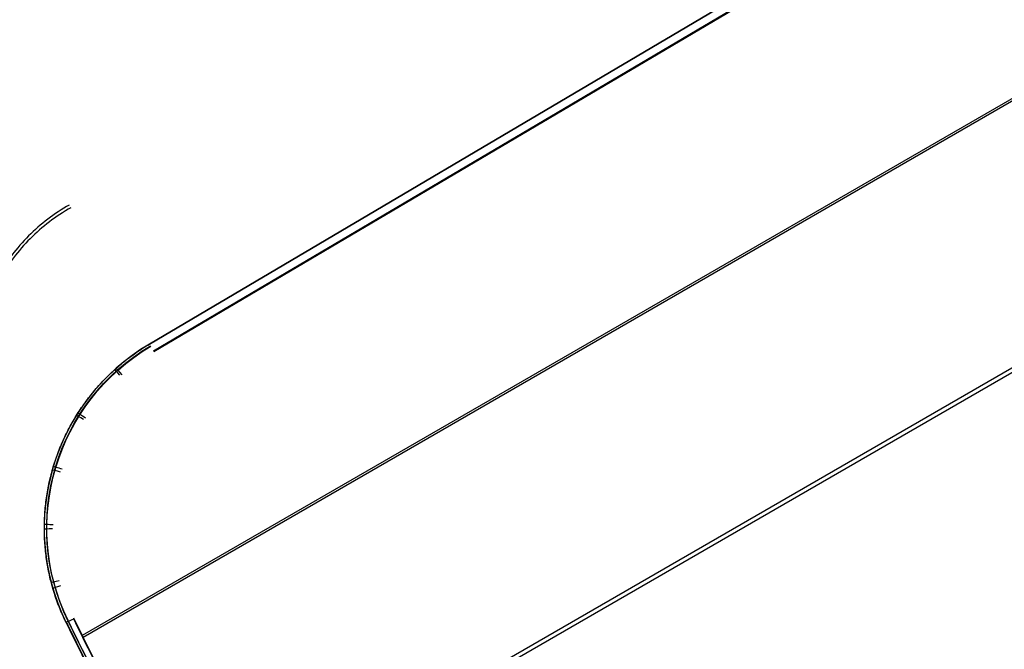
# Model space of a CAD drawing. Extents: x 8195 to 9024, y -2232 to -1505.
# Tile 4 of 42: x 8195 to 8310, y -2166 to -2092. Entities that reach past the tile are written whole.
import ezdxf

# ---------------------------------------------------------------- set-up
doc = ezdxf.new("R2010")
doc.units = 0
doc.layers.add('1', color=7, linetype='CONTINUOUS')

msp = doc.modelspace()

# ---------------------------------------------------------------- linework, layer by layer
at = {"layer": '1', "color": 7}
for p, q in [((8439.11, -1994.88, 66.01), (8209.7, -2130.39, 65.87)), ((8209.7, -2130.39, 65.87), (8439.11, -1994.88, 66.01)), ((8210.21, -2131.25, 66.87), (8439.62, -1995.74, 67.01)), ((8439.64, -1995.78, 67.01), (8210.23, -2131.29, 66.87)), ((8434.8, -1997.42, 59), (8209.7, -2130.39, 58.86)), ((8435.29, -1998.24, 58), (8210.18, -2131.2, 57.86)), ((8453.36, -2019.54, 65.57), (8201.95, -2164.69, 65.57)), ((8448.9, -2021.81, 56.57), (8201.83, -2164.45, 56.57)), ((8210.18, -2131.2, 57.86), (8394.54, -2022.3, 57.97)), ((8214.85, -2188.92, 64.13), (8467.07, -2043.29, 64.13)), ((8214.61, -2188.51, 55.14), (8462.51, -2045.38, 55.14)), ((8209.7, -2130.39, 65.87), (8209.7, -2130.39, 58.86)), ((8199.94, -2162.87, 57.69), (8199.94, -2162.87, 64.7))]:
    msp.add_line(p, q, dxfattribs=at)
at = {"layer": '1', "color": 7, "extrusion": (0.861006, 0.508594, 0.000521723)}
msp.add_lwpolyline([(-6009.68, 62.75), (-6009.69, 62.8), (-6009.7, 62.86), (-6009.7, 62.89), (-6009.71, 62.92), (-6009.72, 62.94), (-6009.72, 62.97), (-6009.73, 63), (-6009.74, 63.02), (-6009.74, 63.05), (-6009.75, 63.07), (-6009.76, 63.09), (-6009.77, 63.12), (-6009.78, 63.14), (-6009.79, 63.16), (-6009.8, 63.19), (-6009.81, 63.21), (-6009.82, 63.23), (-6009.83, 63.25), (-6009.84, 63.27), (-6009.85, 63.29), (-6009.86, 63.31), (-6009.88, 63.33), (-6009.89, 63.35), (-6009.9, 63.37), (-6009.92, 63.39), (-6009.93, 63.41), (-6009.95, 63.42), (-6009.96, 63.44), (-6009.98, 63.46), (-6010, 63.47), (-6010.01, 63.49), (-6010.03, 63.5), (-6010.05, 63.52), (-6010.06, 63.53), (-6010.08, 63.54), (-6010.1, 63.56), (-6010.12, 63.57), (-6010.14, 63.58), (-6010.16, 63.59), (-6010.18, 63.61), (-6010.2, 63.62), (-6010.22, 63.63), (-6010.24, 63.64), (-6010.27, 63.65), (-6010.29, 63.66), (-6010.31, 63.66), (-6010.34, 63.67), (-6010.36, 63.68), (-6010.38, 63.69), (-6010.41, 63.69), (-6010.43, 63.7), (-6010.46, 63.71), (-6010.48, 63.71), (-6010.51, 63.72), (-6010.54, 63.72), (-6010.56, 63.73), (-6010.59, 63.73), (-6010.62, 63.74), (-6010.68, 63.74), (-6010.74, 63.74)], dxfattribs=at)
at = {"layer": '1', "color": 7, "extrusion": (0.861006, 0.508594, 0.000521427)}
msp.add_lwpolyline([(-6009.68, 55.74), (-6009.69, 55.68), (-6009.7, 55.63), (-6009.71, 55.58), (-6009.71, 55.56), (-6009.72, 55.53), (-6009.72, 55.51), (-6009.73, 55.48), (-6009.73, 55.46), (-6009.74, 55.44), (-6009.75, 55.41), (-6009.75, 55.39), (-6009.76, 55.37), (-6009.77, 55.35), (-6009.78, 55.33), (-6009.79, 55.3), (-6009.8, 55.28), (-6009.81, 55.26), (-6009.82, 55.24), (-6009.83, 55.22), (-6009.84, 55.21), (-6009.85, 55.19), (-6009.86, 55.17), (-6009.88, 55.15), (-6009.89, 55.13), (-6009.9, 55.12), (-6009.92, 55.1), (-6009.93, 55.08), (-6009.94, 55.07), (-6009.96, 55.05), (-6009.97, 55.03), (-6009.99, 55.02), (-6010, 55), (-6010.02, 54.99), (-6010.04, 54.98), (-6010.05, 54.96), (-6010.07, 54.95), (-6010.09, 54.94), (-6010.11, 54.92), (-6010.13, 54.91), (-6010.14, 54.9), (-6010.16, 54.89), (-6010.18, 54.88), (-6010.2, 54.87), (-6010.22, 54.86), (-6010.25, 54.85), (-6010.27, 54.84), (-6010.29, 54.83), (-6010.31, 54.82), (-6010.33, 54.81), (-6010.36, 54.8), (-6010.38, 54.8), (-6010.4, 54.79), (-6010.43, 54.78), (-6010.45, 54.78), (-6010.47, 54.77), (-6010.53, 54.76), (-6010.58, 54.75), (-6010.63, 54.74)], dxfattribs=at)
at = {"layer": '1', "color": 7, "extrusion": (0.026168, -0.045324, 0.99863)}
for points in [[(6044.62, -5939.22), (6044.24, -5939.21), (6043.87, -5939.22), (6043.49, -5939.23), (6043.11, -5939.25), (6042.74, -5939.27), (6042.36, -5939.31), (6041.99, -5939.34), (6041.62, -5939.39), (6041.25, -5939.44), (6040.88, -5939.5), (6040.51, -5939.56), (6040.14, -5939.63), (6039.78, -5939.71), (6039.41, -5939.79), (6039.05, -5939.88), (6038.69, -5939.97), (6038.33, -5940.07), (6037.97, -5940.18), (6037.62, -5940.29), (6037.27, -5940.41), (6036.92, -5940.53), (6036.57, -5940.66), (6036.22, -5940.79), (6035.87, -5940.93), (6035.53, -5941.08), (6035.19, -5941.23), (6034.85, -5941.38), (6034.52, -5941.54), (6034.19, -5941.71), (6033.86, -5941.88), (6033.53, -5942.06), (6033.2, -5942.24), (6033, -5942.36), (6032.79, -5942.48), (6032.58, -5942.61), (6032.37, -5942.73), (6032.17, -5942.86), (6031.97, -5942.99), (6031.77, -5943.13), (6031.57, -5943.26), (6031.37, -5943.4), (6031.17, -5943.54), (6030.97, -5943.68), (6030.78, -5943.82), (6030.58, -5943.96), (6030.39, -5944.11), (6030.2, -5944.26), (6030.01, -5944.41), (6029.82, -5944.56), (6029.63, -5944.71), (6029.45, -5944.87), (6029.27, -5945.02), (6029.08, -5945.18), (6028.9, -5945.34), (6028.72, -5945.5), (6028.55, -5945.67), (6028.37, -5945.83), (6028.2, -5946), (6028.02, -5946.17), (6027.85, -5946.34), (6027.68, -5946.51), (6027.51, -5946.69), (6027.35, -5946.86), (6027.18, -5947.04)], [(6044.62, -5939.58), (6044.24, -5939.58), (6043.87, -5939.59), (6043.49, -5939.6), (6043.11, -5939.62), (6042.74, -5939.64), (6042.36, -5939.67), (6041.99, -5939.71), (6041.62, -5939.76), (6041.25, -5939.81), (6040.88, -5939.86), (6040.51, -5939.93), (6040.14, -5940), (6039.78, -5940.07), (6039.41, -5940.15), (6039.05, -5940.24), (6038.69, -5940.34), (6038.33, -5940.44), (6037.97, -5940.54), (6037.62, -5940.65), (6037.27, -5940.77), (6036.92, -5940.89), (6036.57, -5941.02), (6036.22, -5941.16), (6035.88, -5941.3), (6035.53, -5941.44), (6035.19, -5941.59), (6034.85, -5941.75), (6034.52, -5941.91), (6034.19, -5942.08), (6033.86, -5942.25), (6033.53, -5942.43), (6033.2, -5942.61), (6032.98, -5942.74), (6032.75, -5942.87), (6032.52, -5943.01), (6032.3, -5943.15), (6032.08, -5943.29), (6031.86, -5943.43), (6031.64, -5943.58), (6031.42, -5943.73), (6031.2, -5943.88), (6030.99, -5944.03), (6030.78, -5944.19), (6030.56, -5944.34), (6030.35, -5944.5), (6030.15, -5944.67), (6029.94, -5944.83), (6029.73, -5945)], [(6029.73, -5945), (6029.55, -5945.15), (6029.36, -5945.31), (6029.18, -5945.46), (6029, -5945.62), (6028.82, -5945.78), (6028.64, -5945.94), (6028.47, -5946.11), (6028.29, -5946.27), (6028.12, -5946.44), (6027.95, -5946.61), (6027.78, -5946.78), (6027.61, -5946.95), (6027.44, -5947.13), (6027.28, -5947.3), (6027.11, -5947.48), (6026.95, -5947.66), (6026.79, -5947.84), (6026.63, -5948.02), (6026.48, -5948.2), (6026.32, -5948.39), (6026.17, -5948.58), (6026.02, -5948.76), (6025.87, -5948.95), (6025.72, -5949.14), (6025.58, -5949.33), (6025.43, -5949.53), (6025.29, -5949.72), (6025.15, -5949.92), (6025.01, -5950.11), (6024.88, -5950.31), (6024.74, -5950.51), (6024.61, -5950.71), (6024.41, -5951.03), (6024.22, -5951.34), (6024.03, -5951.66), (6023.84, -5951.99), (6023.66, -5952.31), (6023.48, -5952.64), (6023.31, -5952.97), (6023.15, -5953.3), (6022.99, -5953.64), (6022.84, -5953.98), (6022.69, -5954.32), (6022.54, -5954.66), (6022.4, -5955.01), (6022.27, -5955.36), (6022.15, -5955.71), (6022.02, -5956.06), (6021.91, -5956.41), (6021.8, -5956.77), (6021.7, -5957.13), (6021.6, -5957.49), (6021.51, -5957.85), (6021.42, -5958.21), (6021.34, -5958.58), (6021.27, -5958.95), (6021.2, -5959.31), (6021.14, -5959.68), (6021.09, -5960.06), (6021.04, -5960.43), (6021, -5960.8), (6020.97, -5961.18), (6020.94, -5961.56), (6020.92, -5961.94)], [(6027.18, -5947.04), (6027.01, -5947.23), (6026.83, -5947.43), (6026.66, -5947.63), (6026.49, -5947.82), (6026.32, -5948.03), (6026.15, -5948.23), (6025.99, -5948.43), (6025.83, -5948.64), (6025.67, -5948.85), (6025.51, -5949.06), (6025.36, -5949.27), (6025.2, -5949.48), (6025.05, -5949.69), (6024.9, -5949.91), (6024.76, -5950.13), (6024.61, -5950.35), (6024.41, -5950.66), (6024.22, -5950.98), (6024.03, -5951.3), (6023.84, -5951.62), (6023.66, -5951.94), (6023.49, -5952.27), (6023.32, -5952.6), (6023.15, -5952.94), (6022.99, -5953.27), (6022.84, -5953.61), (6022.69, -5953.95), (6022.54, -5954.29), (6022.41, -5954.64), (6022.27, -5954.99), (6022.15, -5955.34), (6022.03, -5955.69), (6021.91, -5956.04), (6021.8, -5956.4), (6021.7, -5956.76), (6021.6, -5957.12), (6021.51, -5957.48), (6021.42, -5957.84), (6021.34, -5958.21), (6021.27, -5958.58), (6021.21, -5958.95), (6021.15, -5959.32), (6021.09, -5959.69), (6021.04, -5960.06), (6021, -5960.44), (6020.97, -5960.81), (6020.94, -5961.19), (6020.92, -5961.57)]]:
    msp.add_lwpolyline(points, dxfattribs=at)
at = {"layer": '1', "color": 7, "extrusion": (-0.437622, 0.897642, 0.052208)}
msp.add_lwpolyline([(-6423.85, 345.71), (-6423.79, 345.72), (-6423.74, 345.73), (-6423.69, 345.74), (-6423.66, 345.74), (-6423.64, 345.75), (-6423.61, 345.75), (-6423.59, 345.76), (-6423.56, 345.77), (-6423.54, 345.78), (-6423.51, 345.78), (-6423.49, 345.79), (-6423.47, 345.8), (-6423.45, 345.81), (-6423.42, 345.82), (-6423.4, 345.83), (-6423.38, 345.84), (-6423.36, 345.85), (-6423.34, 345.86), (-6423.32, 345.87), (-6423.3, 345.88), (-6423.28, 345.9), (-6423.26, 345.91), (-6423.25, 345.92), (-6423.23, 345.93), (-6423.21, 345.95), (-6423.19, 345.96), (-6423.18, 345.98), (-6423.16, 345.99), (-6423.15, 346.01), (-6423.13, 346.02), (-6423.12, 346.04), (-6423.1, 346.06), (-6423.09, 346.07), (-6423.07, 346.09), (-6423.06, 346.11), (-6423.05, 346.13), (-6423.03, 346.15), (-6423.02, 346.16), (-6423.01, 346.18), (-6423, 346.2), (-6422.99, 346.22), (-6422.98, 346.25), (-6422.97, 346.27), (-6422.96, 346.29), (-6422.95, 346.31), (-6422.94, 346.33), (-6422.93, 346.35), (-6422.92, 346.38), (-6422.91, 346.4), (-6422.91, 346.42), (-6422.9, 346.45), (-6422.89, 346.47), (-6422.89, 346.5), (-6422.88, 346.52), (-6422.88, 346.55), (-6422.87, 346.6), (-6422.86, 346.66), (-6422.85, 346.71)], dxfattribs=at)
at = {"layer": '1', "color": 7}
for points in [[(8199.94, -2162.87, 64.7), (8199.84, -2162.66, 64.71), (8199.74, -2162.45, 64.72), (8199.64, -2162.24, 64.73), (8199.55, -2162.02, 64.75), (8199.45, -2161.81, 64.76), (8199.36, -2161.6, 64.77), (8199.27, -2161.38, 64.78), (8199.18, -2161.17, 64.79), (8199.1, -2160.95, 64.8), (8199.01, -2160.73, 64.81), (8198.93, -2160.51, 64.83), (8198.85, -2160.29, 64.84), (8198.78, -2160.07, 64.85), (8198.7, -2159.85, 64.86), (8198.63, -2159.63, 64.87), (8198.56, -2159.41, 64.88), (8198.49, -2159.19, 64.9), (8198.42, -2158.96, 64.91), (8198.36, -2158.74, 64.92), (8198.3, -2158.51, 64.93), (8198.24, -2158.29, 64.94), (8198.18, -2158.06, 64.95), (8198.12, -2157.84, 64.96), (8198.07, -2157.61, 64.97), (8198.02, -2157.38, 64.99), (8197.97, -2157.16, 65), (8197.92, -2156.93, 65.01), (8197.87, -2156.7, 65.02), (8197.83, -2156.47, 65.03), (8197.79, -2156.24, 65.04), (8197.75, -2156.01, 65.05), (8197.71, -2155.78, 65.06), (8197.68, -2155.55, 65.07), (8197.65, -2155.32, 65.09), (8197.62, -2155.09, 65.1), (8197.59, -2154.86, 65.11), (8197.56, -2154.63, 65.12), (8197.54, -2154.39, 65.13), (8197.52, -2154.16, 65.14), (8197.5, -2153.93, 65.15), (8197.48, -2153.7, 65.16), (8197.46, -2153.47, 65.17), (8197.45, -2153.23, 65.18), (8197.44, -2153, 65.19), (8197.43, -2152.77, 65.2), (8197.42, -2152.53, 65.21), (8197.42, -2152.3, 65.22), (8197.42, -2152.07, 65.23), (8197.42, -2151.84, 65.24), (8197.42, -2151.6, 65.25), (8197.42, -2151.37, 65.26), (8197.43, -2151.14, 65.27), (8197.44, -2150.9, 65.28), (8197.45, -2150.67, 65.29), (8197.46, -2150.44, 65.3), (8197.47, -2150.21, 65.31), (8197.49, -2149.97, 65.32), (8197.51, -2149.74, 65.33), (8197.53, -2149.51, 65.34), (8197.55, -2149.28, 65.35), (8197.58, -2149.05, 65.36), (8197.61, -2148.81, 65.37), (8197.64, -2148.58, 65.38), (8197.67, -2148.35, 65.39), (8197.7, -2148.12, 65.4), (8197.74, -2147.89, 65.41), (8197.78, -2147.66, 65.42), (8197.82, -2147.43, 65.42), (8197.86, -2147.2, 65.43), (8197.91, -2146.97, 65.44), (8197.95, -2146.75, 65.45), (8198, -2146.52, 65.46), (8198.05, -2146.29, 65.47), (8198.11, -2146.06, 65.48), (8198.16, -2145.84, 65.49), (8198.22, -2145.61, 65.49), (8198.28, -2145.39, 65.5), (8198.34, -2145.16, 65.51), (8198.41, -2144.94, 65.52), (8198.47, -2144.71, 65.53), (8198.54, -2144.49, 65.53), (8198.61, -2144.27, 65.54), (8198.68, -2144.05, 65.55), (8198.76, -2143.83, 65.56), (8198.83, -2143.61, 65.57), (8198.91, -2143.39, 65.57), (8198.99, -2143.17, 65.58), (8199.08, -2142.95, 65.59), (8199.16, -2142.73, 65.6), (8199.25, -2142.52, 65.6), (8199.33, -2142.3, 65.61), (8199.43, -2142.09, 65.62), (8199.52, -2141.87, 65.62), (8199.61, -2141.66, 65.63), (8199.71, -2141.45, 65.64), (8199.81, -2141.24, 65.64), (8199.91, -2141.03, 65.65), (8200.01, -2140.82, 65.66), (8200.12, -2140.61, 65.66), (8200.22, -2140.4, 65.67), (8200.33, -2140.2, 65.68), (8200.44, -2139.99, 65.68), (8200.55, -2139.79, 65.69), (8200.67, -2139.58, 65.7), (8200.78, -2139.38, 65.7), (8200.9, -2139.18, 65.71), (8201.02, -2138.98, 65.71), (8201.14, -2138.78, 65.72), (8201.26, -2138.59, 65.72), (8201.39, -2138.39, 65.73), (8201.52, -2138.19, 65.73), (8201.65, -2138, 65.74), (8201.78, -2137.81, 65.74), (8201.91, -2137.62, 65.75), (8202.04, -2137.43, 65.75), (8202.18, -2137.24, 65.76), (8202.32, -2137.05, 65.76), (8202.45, -2136.86, 65.77), (8202.6, -2136.68, 65.77), (8202.74, -2136.49, 65.78), (8202.88, -2136.31, 65.78), (8203.03, -2136.13, 65.79), (8203.18, -2135.95, 65.79), (8203.33, -2135.77, 65.79), (8203.48, -2135.59, 65.8), (8203.63, -2135.42, 65.8), (8203.78, -2135.24, 65.81), (8203.94, -2135.07, 65.81), (8204.1, -2134.9, 65.81), (8204.26, -2134.73, 65.82), (8204.42, -2134.56, 65.82), (8204.58, -2134.39, 65.82), (8204.74, -2134.23, 65.83), (8204.91, -2134.06, 65.83), (8205.07, -2133.9, 65.83), (8205.24, -2133.74, 65.83), (8205.41, -2133.58, 65.84), (8205.58, -2133.42, 65.84), (8205.76, -2133.27, 65.84), (8205.93, -2133.11, 65.84), (8206.11, -2132.96, 65.85), (8206.28, -2132.81, 65.85), (8206.46, -2132.66, 65.85), (8206.64, -2132.51, 65.85), (8206.82, -2132.36, 65.85), (8207, -2132.22, 65.86), (8207.19, -2132.08, 65.86), (8207.37, -2131.94, 65.86), (8207.56, -2131.8, 65.86), (8207.75, -2131.66, 65.86), (8207.94, -2131.52, 65.86), (8208.13, -2131.39, 65.86), (8208.32, -2131.26, 65.87), (8208.51, -2131.13, 65.87), (8208.71, -2131, 65.87), (8208.9, -2130.87, 65.87), (8209.1, -2130.75, 65.87), (8209.3, -2130.63, 65.87), (8209.5, -2130.51, 65.87), (8209.7, -2130.39, 65.87)], [(8199.94, -2162.87, 57.69), (8199.84, -2162.66, 57.7), (8199.74, -2162.45, 57.71), (8199.64, -2162.24, 57.72), (8199.55, -2162.02, 57.74), (8199.45, -2161.81, 57.75), (8199.36, -2161.6, 57.76), (8199.27, -2161.38, 57.77), (8199.18, -2161.17, 57.78), (8199.1, -2160.95, 57.8), (8199.01, -2160.73, 57.81), (8198.93, -2160.51, 57.82), (8198.85, -2160.29, 57.83), (8198.78, -2160.07, 57.84), (8198.7, -2159.85, 57.85), (8198.63, -2159.63, 57.86), (8198.56, -2159.41, 57.88), (8198.49, -2159.19, 57.89), (8198.42, -2158.96, 57.9), (8198.36, -2158.74, 57.91), (8198.3, -2158.51, 57.92), (8198.24, -2158.29, 57.93), (8198.18, -2158.06, 57.94), (8198.12, -2157.84, 57.96), (8198.07, -2157.61, 57.97), (8198.02, -2157.38, 57.98), (8197.97, -2157.16, 57.99), (8197.92, -2156.93, 58), (8197.87, -2156.7, 58.01), (8197.83, -2156.47, 58.02), (8197.79, -2156.24, 58.03), (8197.75, -2156.01, 58.04), (8197.71, -2155.78, 58.06), (8197.68, -2155.55, 58.07), (8197.65, -2155.32, 58.08), (8197.62, -2155.09, 58.09), (8197.59, -2154.86, 58.1), (8197.56, -2154.63, 58.11), (8197.54, -2154.39, 58.12), (8197.52, -2154.16, 58.13), (8197.5, -2153.93, 58.14), (8197.48, -2153.7, 58.15), (8197.46, -2153.47, 58.16), (8197.45, -2153.23, 58.17), (8197.44, -2153, 58.18), (8197.43, -2152.77, 58.19), (8197.42, -2152.53, 58.2), (8197.42, -2152.3, 58.21), (8197.42, -2152.07, 58.22), (8197.42, -2151.83, 58.23), (8197.42, -2151.6, 58.24), (8197.42, -2151.37, 58.25), (8197.43, -2151.14, 58.26), (8197.44, -2150.9, 58.27), (8197.45, -2150.67, 58.28), (8197.46, -2150.44, 58.29), (8197.47, -2150.2, 58.3), (8197.49, -2149.97, 58.31), (8197.51, -2149.74, 58.32), (8197.53, -2149.51, 58.33), (8197.55, -2149.28, 58.34), (8197.58, -2149.04, 58.35), (8197.61, -2148.81, 58.36), (8197.64, -2148.58, 58.37), (8197.67, -2148.35, 58.38), (8197.7, -2148.12, 58.39), (8197.74, -2147.89, 58.4), (8197.78, -2147.66, 58.41), (8197.82, -2147.43, 58.42), (8197.86, -2147.2, 58.42), (8197.91, -2146.97, 58.43), (8197.95, -2146.75, 58.44), (8198, -2146.52, 58.45), (8198.05, -2146.29, 58.46), (8198.11, -2146.06, 58.47), (8198.16, -2145.84, 58.48), (8198.22, -2145.61, 58.48), (8198.28, -2145.39, 58.49), (8198.34, -2145.16, 58.5), (8198.41, -2144.94, 58.51), (8198.47, -2144.71, 58.52), (8198.54, -2144.49, 58.52), (8198.61, -2144.27, 58.53), (8198.68, -2144.05, 58.54), (8198.76, -2143.83, 58.55), (8198.83, -2143.61, 58.56), (8198.91, -2143.39, 58.56), (8198.99, -2143.17, 58.57), (8199.07, -2142.95, 58.58), (8199.16, -2142.73, 58.59), (8199.25, -2142.52, 58.59), (8199.33, -2142.3, 58.6), (8199.43, -2142.09, 58.61), (8199.52, -2141.87, 58.61), (8199.61, -2141.66, 58.62), (8199.71, -2141.45, 58.63), (8199.81, -2141.24, 58.63), (8199.91, -2141.03, 58.64), (8200.01, -2140.82, 58.65), (8200.12, -2140.61, 58.65), (8200.22, -2140.4, 58.66), (8200.33, -2140.2, 58.67), (8200.44, -2139.99, 58.67), (8200.55, -2139.79, 58.68), (8200.67, -2139.58, 58.68), (8200.78, -2139.38, 58.69), (8200.9, -2139.18, 58.7), (8201.02, -2138.98, 58.7), (8201.14, -2138.78, 58.71), (8201.26, -2138.59, 58.71), (8201.39, -2138.39, 58.72), (8201.52, -2138.19, 58.72), (8201.65, -2138, 58.73), (8201.78, -2137.81, 58.73), (8201.91, -2137.62, 58.74), (8202.04, -2137.42, 58.74), (8202.18, -2137.24, 58.75), (8202.32, -2137.05, 58.75), (8202.45, -2136.86, 58.76), (8202.6, -2136.68, 58.76), (8202.74, -2136.49, 58.77), (8202.88, -2136.31, 58.77), (8203.03, -2136.13, 58.78), (8203.18, -2135.95, 58.78), (8203.33, -2135.77, 58.78), (8203.48, -2135.59, 58.79), (8203.63, -2135.42, 58.79), (8203.78, -2135.24, 58.8), (8203.94, -2135.07, 58.8), (8204.1, -2134.9, 58.8), (8204.26, -2134.73, 58.81), (8204.42, -2134.56, 58.81), (8204.58, -2134.39, 58.81), (8204.74, -2134.23, 58.82), (8204.91, -2134.06, 58.82), (8205.07, -2133.9, 58.82), (8205.24, -2133.74, 58.82), (8205.41, -2133.58, 58.83), (8205.58, -2133.42, 58.83), (8205.76, -2133.27, 58.83), (8205.93, -2133.11, 58.83), (8206.11, -2132.96, 58.84), (8206.28, -2132.81, 58.84), (8206.46, -2132.66, 58.84), (8206.64, -2132.51, 58.84), (8206.82, -2132.36, 58.84), (8207, -2132.22, 58.85), (8207.19, -2132.08, 58.85), (8207.37, -2131.94, 58.85), (8207.56, -2131.8, 58.85), (8207.75, -2131.66, 58.85), (8207.94, -2131.52, 58.85), (8208.13, -2131.39, 58.85), (8208.32, -2131.26, 58.86), (8208.51, -2131.13, 58.86), (8208.71, -2131, 58.86), (8208.9, -2130.87, 58.86), (8209.1, -2130.75, 58.86), (8209.3, -2130.63, 58.86), (8209.5, -2130.51, 58.86), (8209.7, -2130.39, 58.86)]]:
    msp.add_polyline3d(points, dxfattribs=at)
at = {"layer": '1', "color": 7, "extrusion": (-0.491256, 0.871014, 0.001505)}
msp.add_arc((-2518.81, -444294.73, -5998.67), 444360.68, 90.4624481, 90.4968046, dxfattribs=at)
at = {"layer": '1', "color": 7, "extrusion": (0.491356, -0.870959, 6.21793e-11)}
msp.add_arc((2516.72, -449026.3, 5999.71), 449082.73, 89.5082398, 89.5422352, dxfattribs=at)
at = {"layer": '1', "color": 7, "extrusion": (-0.491359, 0.870957, 2.72642e-08)}
msp.add_arc((-2536.1, -449026.63, -5999.83), 449082.47, 90.4552898, 90.489285, dxfattribs=at)
at = {"layer": '1', "color": 7, "extrusion": (-0.49145, 0.870906, 8.10456e-05)}
msp.add_arc((-2924.41, -353852.68, -5998.79), 353899.17, 90.5147737, 90.5571029, dxfattribs=at)
at = {"layer": '1', "color": 7, "extrusion": (0.491419, -0.870896, -0.006806)}
msp.add_arc((2901.03, -353006.64, 5998.9), 353093.46, 89.4378111, 89.480237, dxfattribs=at)
at = {"layer": '1', "color": 7, "extrusion": (0.491366, -0.870893, -0.01018)}
msp.add_arc((2889.54, -351403.68, 5998.85), 351511, 89.4333634, 89.4759802, dxfattribs=at)
at = {"layer": '1', "color": 7, "extrusion": (0.491315, -0.870914, -0.010895)}
msp.add_arc((2887.38, -349455.99, 5998.83), 349568.04, 89.4298043, 89.472658, dxfattribs=at)
at = {"layer": '1', "color": 7, "extrusion": (0.491353, -0.870961, 3.57911e-08)}
msp.add_arc((2943.91, -347990.26, 5999.78), 348037.07, 89.4366127, 89.4796549, dxfattribs=at)
at = {"layer": '1', "color": 7, "extrusion": (-0.026168, 0.045324, -0.99863)}
for centre, radius, start, end in [((-6044.88, -5963.59, -369.51), 24.72, 3.9639, 89.3986), ((-6044.88, -5963.23, -377.91), 24.74, 3.965, 89.3983), ((-6477.3, -5993.88, -369.51), 458.21, 0.2988, 4.0042), ((-6477.3, -5993.51, -377.93), 458.21, 0.2528, 4.0042)]:
    msp.add_arc(centre, radius, start, end, dxfattribs=at)
at = {"layer": '1', "color": 7}
msp.add_arc((8222.41, -2151.91, 61.78), 25, 120.5703, 205.9903, dxfattribs=at)
at = {"layer": '1', "color": 7, "extrusion": (0.747975, 0.663643, 0.010521)}
msp.add_arc((-7042.72, 16.16, 4722.75), 1, 0.0637, 89.8664, dxfattribs=at)
at = {"layer": '1', "color": 7, "extrusion": (0.741871, 0.670453, 0.01099)}
msp.add_arc((-7085.61, 7.64, 4657.86), 1, 276.1531, 0.0257, dxfattribs=at)
at = {"layer": '1', "color": 7, "extrusion": (0.527476, 0.84921, 0.024721)}
msp.add_arc((-8096.12, -3.37, 2511.15), 1, 273.1419, 0.1482, dxfattribs=at)
at = {"layer": '1', "color": 7, "extrusion": (0.539773, 0.841467, 0.024047)}
msp.add_arc((-8058.77, 2.51, 2629.05), 1, 0.1036, 92.1977, dxfattribs=at)
at = {"layer": '1', "color": 7, "extrusion": (0.291069, 0.956033, 0.035764)}
msp.add_arc((-8468.69, 53.46, 338.33), 1, 0.0981, 94.0422, dxfattribs=at)
at = {"layer": '1', "color": 7, "extrusion": (0.271949, 0.961619, 0.036518)}
msp.add_arc((-8473.7, 52.37, 168.89), 1, 270.3132, 0.2495, dxfattribs=at)
at = {"layer": '1', "color": 7, "extrusion": (0.020586, 0.998784, 0.044792)}
msp.add_arc((-8241.01, 153.97, -1977.11), 1, 0.0599, 90.9626, dxfattribs=at)
at = {"layer": '1', "color": 7, "extrusion": (-0.004721, 0.998955, 0.045463)}
msp.add_arc((-8188.15, 157.76, -2185.84), 1, 272.1777, 0.2665, dxfattribs=at)
at = {"layer": '1', "color": 7, "extrusion": (-0.251375, 0.966574, 0.050456)}
msp.add_arc((-7392.08, 274.37, -4143.62), 1, 0.0208, 87.5706, dxfattribs=at)
at = {"layer": '1', "color": 7, "extrusion": (-0.280959, 0.958371, 0.050859)}
msp.add_arc((-7260.95, 280.49, -4369.55), 1, 273.7245, 0.1494, dxfattribs=at)
at = {"layer": '1', "color": 7, "extrusion": (-0.437621, 0.897643, 0.052209)}
msp.add_arc((-6423.86, 353.72, -5526.57), 0.999, 359.8959, 90.2689, dxfattribs=at)
at = {"layer": '1', "color": 7, "extrusion": (0.026105, -0.045215, 0.998636)}
msp.add_arc((6477.28, -5993.59, 376.47), 458.5, 175.9948, 179.7462, dxfattribs=at)
at = {"layer": '1', "color": 7, "extrusion": (0.026112, -0.045225, 0.998636)}
msp.add_arc((6477.23, -5994.03, 369.54), 458.52, 175.9949, 179.7002, dxfattribs=at)
at = {"layer": '1', "color": 7, "extrusion": (0.026169, -0.045326, 0.998629)}
msp.add_arc((6477.31, -5993.87, 369.23), 457.5, 175.9959, 179.7013, dxfattribs=at)
at = {"layer": '1', "color": 7, "extrusion": (0.026169, -0.045327, 0.998629)}
msp.add_arc((6477.32, -5993.5, 378.24), 457.5, 175.9959, 179.7473, dxfattribs=at)

doc.saveas('drawing.dxf')
